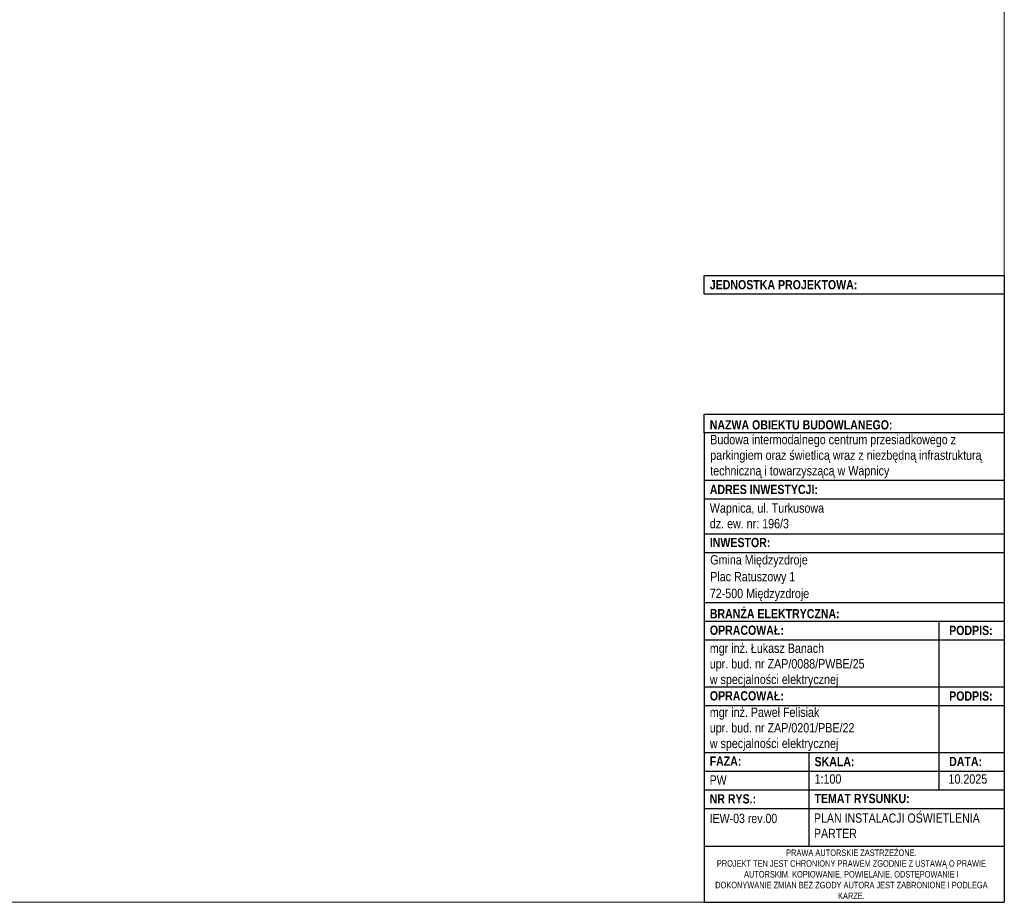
# Model space of a CAD drawing. Header units: metres. Extents: x -29 to 15534, y -4326 to 1447.
# Tile 42 of 48: x 13427 to 15534, y -4326 to -2436. Entities that reach past the tile are written whole.
import ezdxf

# ---------------------------------------------------------------- set-up
doc = ezdxf.new("R2010")
doc.units = ezdxf.units.M
doc.header["$MEASUREMENT"] = 0
doc.layers.add('#elektryczne', color=7, linetype='Continuous', lineweight=20)
doc.layers.add('A_TABELKA', color=8, linetype='Continuous', lineweight=0)
doc.layers.add('2D - Rysunki i Obrazki', color=8, linetype='Continuous')
doc.styles.add('ARIAL', font='arial.ttf')
doc.styles.add('GENERATED_STYLE_1', font='arial.ttf')
doc.styles.add('GENERATED_STYLE_2', font='ARIALN.TTF')

msp = doc.modelspace()

# ---------------------------------------------------------------- linework, layer by layer
at = {"layer": '#elektryczne', "color": 0, "linetype": 'Continuous'}
for p, q in [((15533.6, -225.5), (15533.6, -4325.5)), ((15533.6, -4325.5), (9693.6, -4325.5))]:
    msp.add_line(p, q, dxfattribs=at)
at = {"layer": '2D - Rysunki i Obrazki', "color": 0, "linetype": 'Continuous', "ltscale": 0.1}
for p, q in [((15533.6, -2983.8), (15533.6, -4325.5)), ((14891.2, -3320.8), (14891.2, -4325.5)), ((14891.2, -3421.9), (15533.6, -3421.9)), ((14891.2, -3462), (15533.6, -3462)), ((14891.2, -3536.9), (15533.6, -3536.9)), ((14891.2, -3577), (15533.6, -3577)), ((14891.2, -3683.7), (15533.6, -3683.7)), ((14891.2, -3683.7), (15533.6, -3683.7)), ((14891.2, -3723.9), (15533.6, -3723.9)), ((15393.5, -3723.9), (15393.5, -4084.6)), ((14891.2, -3764), (15533.6, -3764)), ((14891.2, -3864.4), (15533.6, -3864.4)), ((14891.2, -3864.4), (15533.6, -3864.4)), ((14891.2, -3864.4), (15533.6, -3864.4)), ((14891.2, -3904.5), (15533.6, -3904.5)), ((14891.2, -3904.5), (15533.6, -3904.5)), ((14891.2, -4004.9), (15533.6, -4004.9)), ((14891.2, -4004.9), (15533.6, -4004.9)), ((14891.2, -4004.9), (15533.6, -4004.9)), ((14891.2, -4004.9), (15533.6, -4004.9)), ((15115.3, -4004.9), (15115.3, -4205.1)), ((14891.2, -4044.5), (15533.6, -4044.5)), ((14891.2, -4084.6), (15533.6, -4084.6)), ((15115.3, -4084.5), (15115.3, -4205.1)), ((14891.2, -4124.8), (15533.5, -4124.8)), ((14891.1, -4205.1), (15533.5, -4205.1)), ((14891.2, -4205.1), (15533.5, -4205.1)), ((14891.1, -4325.5), (15533.5, -4325.5))]:
    msp.add_line(p, q, dxfattribs=at)
at = {"layer": '2D - Rysunki i Obrazki', "color": 0, "linetype": 'Continuous', "ltscale": 0.1, "flags": 128}
for points in [[(14891.2, -2983.8), (15533.6, -2983.8), (15533.6, -3023.9), (14891.2, -3023.9)], [(14891.2, -3280.7), (15533.5, -3280.7), (15533.5, -3320.8), (14891.2, -3320.8)]]:
    msp.add_lwpolyline(points, close=True, dxfattribs=at)

# ---------------------------------------------------------------- texts
at = {"layer": '2D - Rysunki i Obrazki', "color": 0, "linetype": 'Continuous', "attachment_point": 7}
for s, insert, char_height, style in [('\\A1;{\\fArial Narrow|b1|i0|c238|p34;JEDNOSTKA PROJEKTOWA:}', (14903.4, -3013.8), 19.765, 'GENERATED_STYLE_2'), ('\\A1;{\\fArial Narrow|b1|i0|c238|p34;NAZWA OBIEKTU BUDOWLANEGO:}', (14903.3, -3313.7), 19.765, 'GENERATED_STYLE_2'), ('\\A1;{\\fArial Narrow|b1|i0|c238|p34;ADRES INWESTYCJI:}', (14903.4, -3452), 19.765, 'GENERATED_STYLE_2'), ('{\\fArial Narrow|b0|i0|c238|p34;Wapnica, ul. Turkusowa\\Pdz. ew. nr: 196/3}', (14903.4, -3525.3), 20, 'GENERATED_STYLE_1'), ('\\A1;{\\fArial Narrow|b1|i0|c238|p34;INWESTOR:}', (14903.4, -3565.6), 19.765, 'GENERATED_STYLE_2'), ('\\pxl0.04167,sm1.07917;{\\fArial Narrow|b0|i0|c238|p34;Gmina Międzyzdroje\\PPlac Ratuszowy 1\\P\\pl0,s*;72-500 Międzyzdroje}', (14903.4, -3680.5), 20, 'GENERATED_STYLE_1'), ('\\A1;{\\fArial Narrow|b1|i0|c238|p34;BRANŻA ELEKTRYCZNA:}', (14903.4, -3717.9), 19.765, 'GENERATED_STYLE_2'), ('\\A1;{\\fArial Narrow|b1|i0|c238|p34;OPRACOWAŁ:}', (14903.4, -3753.3), 19.765, 'GENERATED_STYLE_2'), ('\\A1;{\\fArial Narrow|b1|i0|c238|p34;PODPIS:}', (15415.6, -3753.6), 19.765, 'GENERATED_STYLE_2'), ('{\\fArial Narrow|b0|i0|c238|p34;mgr inż. Łukasz Banach\\Pupr. bud. nr ZAP/0088/PWBE/25\\Pw specjalności elektrycznej}', (14903.4, -3864.4), 20, 'GENERATED_STYLE_1'), ('\\A1;{\\fArial Narrow|b1|i0|c238|p34;OPRACOWAŁ:}', (14903.4, -3893.8), 19.765, 'GENERATED_STYLE_2'), ('\\A1;{\\fArial Narrow|b1|i0|c238|p34;PODPIS:}', (15415.6, -3894.1), 19.765, 'GENERATED_STYLE_2'), ('\\A1;{\\fArial Narrow|b1|i0|c238|p34;FAZA:}', (14903, -4033.2), 19.765, 'GENERATED_STYLE_2'), ('\\A1;{\\fArial Narrow|b1|i0|c238|p34;SKALA:}', (15127.5, -4034.5), 19.765, 'GENERATED_STYLE_2'), ('\\A1;{\\fArial Narrow|b1|i0|c238|p34;DATA:}', (15415.6, -4034), 19.765, 'GENERATED_STYLE_2'), ('\\A1;{\\fArial Narrow|b0|i0|c238|p34;1:100}', (15127.5, -4071.9), 20.044, 'GENERATED_STYLE_1'), ('\\A1;{\\fArial Narrow|b0|i0|c238|p34;10.2025}', (15414.1, -4071.9), 20.044, 'GENERATED_STYLE_1'), ('\\A1;{\\fArial Narrow|b1|i0|c238|p34;NR RYS.:}', (14903, -4114.2), 19.765, 'GENERATED_STYLE_2'), ('\\A1;{\\fArial Narrow|b1|i0|c238|p34;TEMAT RYSUNKU:}', (15127.4, -4113.4), 19.765, 'GENERATED_STYLE_2')]:
    msp.add_mtext(s, dxfattribs=dict(at, insert=insert, char_height=char_height, style=style))
at = {"layer": '2D - Rysunki i Obrazki', "color": 0, "linetype": 'Continuous', "attachment_point": 7, "style": 'GENERATED_STYLE_1'}
for s, insert, char_height, width in [('{\\fArial Narrow|b0|i0|c238|p34;Budowa intermodalnego centrum przesiadkowego z parkingiem oraz świetlicą wraz z niezbędną infrastrukturą techniczną i towarzyszącą w Wapnicy}', (14904.3, -3417.9), 20, 620.014), ('{\\fArial Narrow|b0|i0|c238|p34;mgr inż. Paweł Felisiak\\Pupr. bud. nr ZAP/0201/PBE/22\\Pw specjalności elektrycznej}', (14903.4, -4001.4), 20, 475.243), ('\\A1;{\\fArial Narrow|b0|i0|c238|p34;PW}', (14903, -4073.7), 19.765, 118.489)]:
    msp.add_mtext(s, dxfattribs=dict(at, insert=insert, char_height=char_height, width=width))
at = {"layer": 'A_TABELKA', "color": 0, "linetype": 'Continuous'}
for s, insert, char_height, width, attachment_point, style in [('\\A1;{\\fArial Narrow|b0|i0|c238|p34;IEW-03 rev.00}', (14903, -4156.2), 19.765, 165.642, 7, 'GENERATED_STYLE_1'), ('\\A1;{\\fArial Narrow|b0|i0|c238|p34;PLAN INSTALACJI OŚWIETLENIA\\PPARTER}', (15126.3, -4188), 19.765, 385.063, 7, 'GENERATED_STYLE_1'), ('{\\fArial Narrow|b0|i0|c238|p34;\\W1;PRAWA AUTORSKIE ZASTRZEŻONE.\\PPROJEKT TEN JEST CHRONIONY PRAWEM ZGODNIE Z USTAWĄ O PRAWIE AUTORSKIM. KOPIOWANIE, POWIELANIE, ODSTĘPOWANIE I DOKONYWANIE ZMIAN BEZ ZGODY AUTORA JEST ZABRONIONE I PODLEGA KARZE.}', (15206.4, -4265.5), 13.8353, 582.743, 5, 'ARIAL')]:
    msp.add_mtext(s, dxfattribs=dict(at, insert=insert, char_height=char_height, width=width, attachment_point=attachment_point, style=style))

doc.saveas('drawing.dxf')
